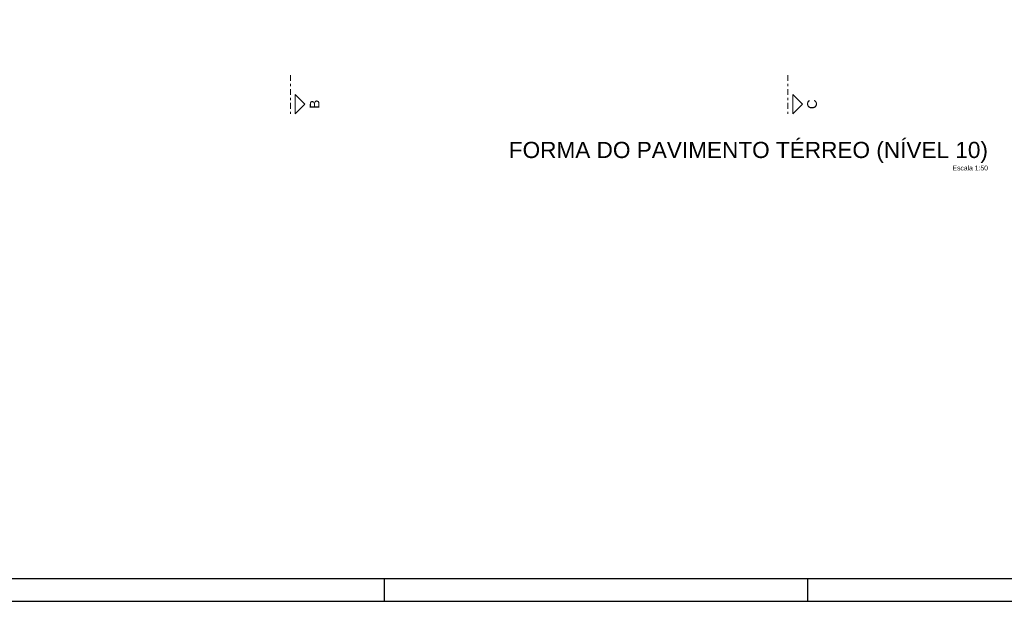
# Model space of a CAD drawing. Header units: millimetres. Extents: x 0 to 119, y 0 to 84.
# Tile 10 of 27: x 47 to 90, y 0 to 25. Entities that reach past the tile are written whole.
import ezdxf

# ---------------------------------------------------------------- set-up
doc = ezdxf.new("R2010")
doc.units = ezdxf.units.MM
doc.header["$MEASUREMENT"] = 0
doc.linetypes.add('DASHDOT', pattern=[2.54, 1.27, -0.635, 0, -0.635])
doc.linetypes.add('NULL', pattern=[0])
doc.layers.add('FO-Cortes', color=9, linetype='DASHDOT', lineweight=5)
doc.layers.add('FO-Títulos', color=1, linetype='Continuous', lineweight=20)
doc.layers.add('SEDUC_MARF', color=1, linetype='Continuous')
doc.layers.add('SEDUC_MARGG', color=7, linetype='Continuous')
doc.styles.add('Arial', font='txt')

msp = doc.modelspace()

# ---------------------------------------------------------------- linework, layer by layer
at = {"layer": 'FO-Cortes', "ltscale": 0.2}
for p, q in [((59.3103, 22.9858), (59.3103, 21.2914)), ((81.0436, 22.9858), (81.0436, 21.2914))]:
    msp.add_line(p, q, dxfattribs=at)
at = {"layer": 'FO-Cortes', "linetype": 'Continuous', "ltscale": 0.2}
for points in [[(59.5221, 21.2914), (59.5221, 22.1386), (59.9457, 21.715), (59.5221, 21.2914)], [(81.2554, 21.2914), (81.2554, 22.1386), (81.679, 21.715), (81.2554, 21.2914)]]:
    msp.add_lwpolyline(points, close=True, dxfattribs=at)
at = {"layer": 'SEDUC_MARF'}
for p, q in [((63.4015, 1), (63.4015, 0)), ((81.9015, 1), (81.9015, 0))]:
    msp.add_line(p, q, dxfattribs=at)
msp.add_lwpolyline([(118.9, 84.1), (0, 84.1), (0, 0), (118.9, 0)], close=True, dxfattribs=at)
at = {"layer": 'SEDUC_MARGG'}
msp.add_lwpolyline([(2.5, 1), (117.9, 1), (117.9, 83.1), (2.5, 83.1), (2.5, 1)], dxfattribs=at)

# ---------------------------------------------------------------- texts
at = {"layer": 'FO-Cortes', "linetype": 'NULL', "ltscale": 0.2, "char_height": 0.4236, "attachment_point": 8, "rotation": 90.00021, "line_spacing_factor": 0.798, "style": 'Arial'}
for s, insert, width in [('B', (60.581, 21.7146), 0.773711), ('C', (82.314, 21.7146), 0.837715)]:
    msp.add_mtext(s, dxfattribs=dict(at, insert=insert, width=width))
at = {"layer": 'FO-Títulos', "linetype": 'NULL', "attachment_point": 9, "line_spacing_factor": 0.798, "style": 'Arial'}
for s, insert, char_height, width in [('FORMA DO PAVIMENTO TÉRREO (NÍVEL 10)', (89.7826, 19.1526), 0.706, 42.025693), ('Escala 1:50', (89.7826, 18.8205), 0.2118, 3.03084)]:
    msp.add_mtext(s, dxfattribs=dict(at, insert=insert, char_height=char_height, width=width))

doc.saveas('drawing.dxf')
